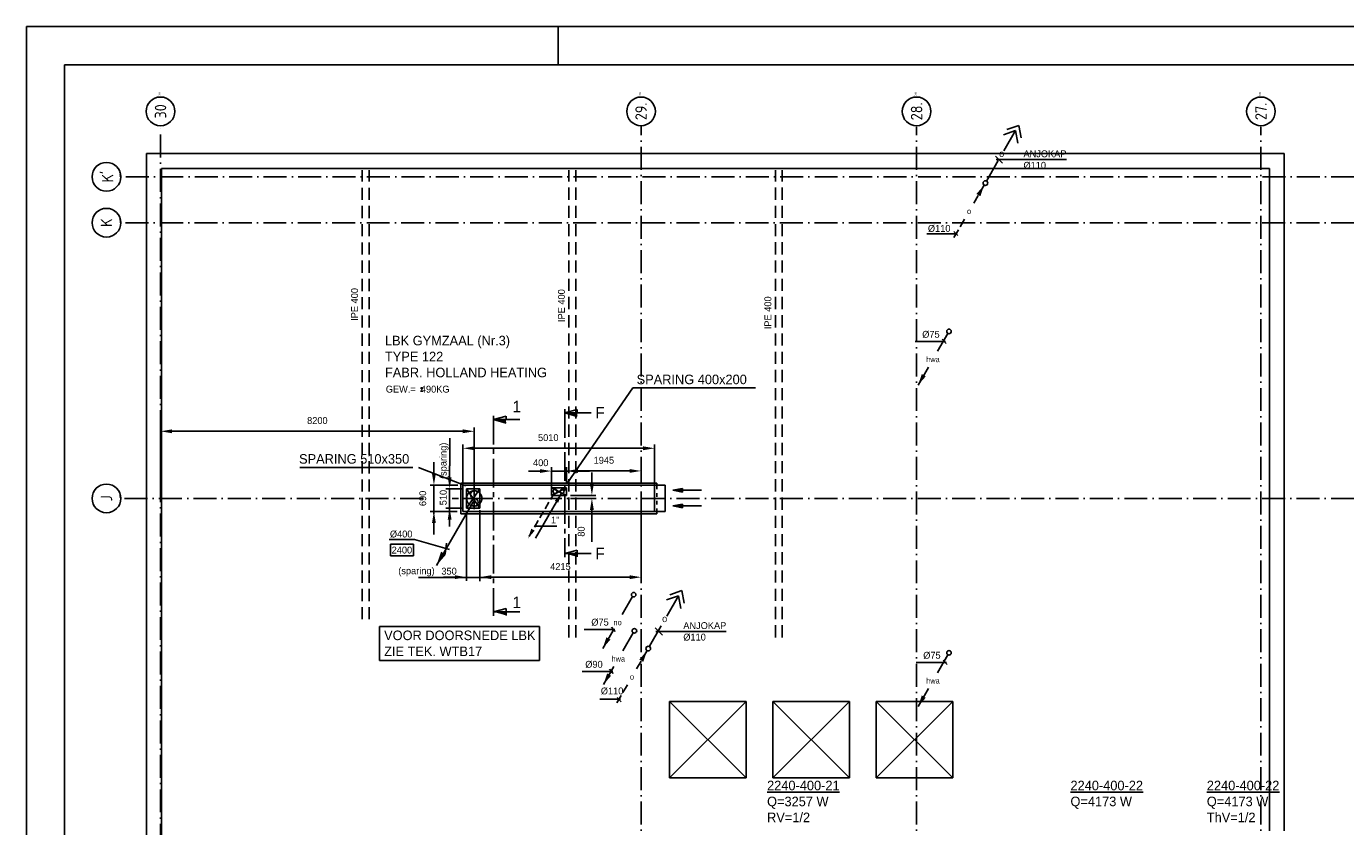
# Model space of a CAD drawing. Extents: x -1448 to 118900, y -195097 to 442500.
# Tile 42 of 103: x 0 to 34479, y 421602 to 442500. Entities that reach past the tile are written whole.
import ezdxf
from ezdxf.enums import TextEntityAlignment as Align

# ---------------------------------------------------------------- set-up
doc = ezdxf.new("R2010")
doc.units = 0
doc.header["$LTSCALE"] = 100
for name, pattern in [('CENTER2', [11.25, 7.5, -1.25, 1.25, -1.25]), ('CENTER4', [5, 3.125, -0.625, 0.625, -0.625]), ('DASHDOT', [9, 6, -1.5, 0, -1.5]), ('HIDDEN', [2, 1, -1]), ('HIDDEN2', [4.7625, 3.175, -1.5875])]:
    doc.linetypes.add(name, pattern=pattern)
doc.layers.get('0').update_dxf_attribs({"linetype": 'CONTINUOUS'})
doc.layers.get('DEFPOINTS').update_dxf_attribs({"linetype": 'CONTINUOUS'})
for name, color, linetype in [('00KAD025', 2, 'CONTINUOUS'), ('00KAD070', 5, 'CONTINUOUS'), ('AL$7----_STRAMIEN', 1, 'DASHDOT'), ('AL27----_DAKEN', 7, 'CONTINUOUS'), ('ALN-----_BLOCKNAAM', 2, 'CONTINUOUS'), ('BL$2----', 7, 'CONTINUOUS'), ('BOUW', 8, 'CONTINUOUS'), ('DOORSNEDE', 1, 'CONTINUOUS'), ('WI561---', 1, 'CONTINUOUS'), ('WL$1----', 4, 'CONTINUOUS'), ('WL5233--', 4, 'CONTINUOUS'), ('WL570---', 3, 'CONTINUOUS'), ('WL570---_HARTLIJN', 1, 'CONTINUOUS'), ('WL570---_RETOUR', 3, 'CONTINUOUS'), ('WL570---_TOEVOER', 3, 'CONTINUOUS'), ('WM570---', 1, 'CONTINUOUS')]:
    doc.layers.add(name, color=color, linetype=linetype)
doc.styles.add('BURO-018', font='BUROFONT.shx', dxfattribs={"height": 180})
doc.styles.add('BURO-025', font='BUROFONT.shx', dxfattribs={"height": 250})
doc.styles.add('BURO-050', font='BUROFONT.shx', dxfattribs={"height": 500})
doc.styles.get("Standard").update_dxf_attribs({"font": 'ISOCP'})
doc.dimstyles.new('CEES', dxfattribs={"dimscale": 100, "dimtxt": 3, "dimasz": 3, "dimexe": 1, "dimexo": 1, "dimgap": 1.5, "dimtad": 0, "dimdec": 0, "dimzin": 0, "dimtxsty": 'BURO-018', "dimcen": -3, "dimdle": 1.25, "dimclrd": 1, "dimclre": 1, "dimclrt": 1, "dimazin": 3, "dimtfac": 0.75, "dimtdec": 0, "dimtofl": 0, "dimtmove": 0, "dimatfit": 3, "dimtvp": 1.5, "dimtolj": 1, "dimtzin": 0})

# ---------------------------------------------------------------- blocks, each defined once
blk = doc.blocks.new('A0-HOR')
at = {"layer": '00KAD025', "linetype": 'CONTINUOUS'}
for p, q in [((1189, 841), (0, 841)), ((0, 841), (0, 0)), ((139, 831), (139, 841))]:
    blk.add_line(p, q, dxfattribs=at)
at = {"layer": '00KAD070', "linetype": 'CONTINUOUS'}
for p, q in [((1179, 831), (10, 831)), ((10, 831), (10, 10))]:
    blk.add_line(p, q, dxfattribs=at)
blk = doc.blocks.new('1011')
at = {"layer": 'AL$7----_STRAMIEN', "color": 7, "linetype": 'CONTINUOUS'}
blk.add_circle((-750, 0), 750, dxfattribs=at)
at = {"layer": 'ALN-----_BLOCKNAAM', "linetype": 'CONTINUOUS'}
blk.add_text('1011', height=100, dxfattribs=at).set_placement((0, 0))
blk = doc.blocks.new('1010')
at = {"layer": 'AL$7----_STRAMIEN', "color": 7, "linetype": 'CONTINUOUS'}
blk.add_circle((0, 750), 750, dxfattribs=at)
at = {"layer": 'ALN-----_BLOCKNAAM', "linetype": 'CONTINUOUS'}
blk.add_text('1010', height=100, dxfattribs=at).set_placement((0, 0))
blk = doc.blocks.new('LDV4123')
at = {"color": 0, "linetype": 'CONTINUOUS'}
for p, q in [((-1.56, -2.71), (-2.5, -4.33)), ((-0.25, -0.43), (-1.19, -2.06)), ((-5.44, -9.42), (-4.5, -7.79)), ((-6.75, -11.69), (-5.81, -10.07))]:
    blk.add_line(p, q, dxfattribs=at)
blk.add_lwpolyline([(-0.25, -0.43, 0, 1, 0), (-1.5, -2.6, 1, 1, 0)], format="xyseb", dxfattribs=at)
blk.add_circle((0, 0), 0.5, dxfattribs=at)
at = {"color": 0, "linetype": 'CONTINUOUS', "style": 'BURO-018'}
blk.add_attdef('LD_TEXT1', text='', height=1.8, dxfattribs=at).set_placement((-3.5, -6.06), align=Align.MIDDLE)
blk = doc.blocks.new('LU-ORND')
at = {"color": 0, "linetype": 'CONTINUOUS'}
for p, q in [((-3, 1.5), (-3, -1.5)), ((3, 1.5), (-3, 1.5)), ((3, -1.5), (3, 1.5)), ((-3, -1.5), (3, -1.5))]:
    blk.add_line(p, q, dxfattribs=at)
blk = doc.blocks.new('*U144', base_point=(12158, 72167))
at = {"color": 0, "linetype": 'CONTINUOUS'}
for p, q in [((11778, 72276), (11118, 72276)), ((11778, 72276), (12698, 72010)), ((12622, 72178), (12583, 71899))]:
    blk.add_line(p, q, dxfattribs=at)
at = {"layer": 'WM570---', "linetype": 'CONTINUOUS', "style": 'BURO-018'}
blk.add_text('%%c400', height=180, dxfattribs=at).set_placement((11728, 72326), align=Align.RIGHT)
blk = doc.blocks.new('LU-PIJL3')
at = {"color": 0, "linetype": 'CONTINUOUS'}
blk.add_line((10.12, 17.54), (0, 0), dxfattribs=at)
blk.add_lwpolyline([(0, 0, 0, 1.5, 0), (1.87, 3.25, 1.5, 1.5, 0)], format="xyseb", dxfattribs=at)
blk = doc.blocks.new('LDV2')
at = {"color": 0, "linetype": 'CONTINUOUS'}
for p, q in [((-0.25, -0.43), (-2.5, -4.33)), ((-4.5, -7.79), (-6.75, -11.69))]:
    blk.add_line(p, q, dxfattribs=at)
blk.add_lwpolyline([(-6.75, -11.69, 0, 1, 0), (-5.5, -9.53, 1, 1, 0)], format="xyseb", dxfattribs=at)
blk.add_circle((0, 0), 0.5, dxfattribs=at)
at = {"color": 0, "linetype": 'CONTINUOUS', "style": 'BURO-018'}
blk.add_attdef('LD_TEXT1', text='', height=1.8, dxfattribs=at).set_placement((-3.5, -6.06), align=Align.MIDDLE)
blk = doc.blocks.new('CVRINFO2')
at = {"color": 0, "linetype": 'CONTINUOUS', "style": 'BURO-025'}
for tag, p in [('CV_TEXT125', (0, 0)), ('CV_TEXT225', (0, -4.17)), ('CV_TEXT325', (0, -8.33)), ('CV_TEXT425', (0, -12.5))]:
    blk.add_attdef(tag, p, '', height=2.5, dxfattribs=at)
blk = doc.blocks.new('LU-PIJL7')
at = {"color": 0, "linetype": 'CONTINUOUS'}
for p, q in [((0, 0), (-15, 0)), ((-5, -1), (-5, 1)), ((-5, 1), (0, 0)), ((0, 0), (-5, -1))]:
    blk.add_line(p, q, dxfattribs=at)
blk.add_solid([(-5, 1), (-5, -1), (0, 0)], dxfattribs=at)
blk = doc.blocks.new('*D216')
at = {"color": 1, "linetype": 'BYBLOCK'}
for p, q in [((11410, 430535), (11410, 431582)), ((11710, 431482), (16120, 431482)), ((16420, 430535), (16420, 431582))]:
    blk.add_line(p, q, dxfattribs=at)
for points in [[(11710, 431532), (11710, 431432), (11410, 431482)], [(16120, 431532), (16120, 431432), (16420, 431482)]]:
    blk.add_solid(points, dxfattribs=at)
at = {"layer": 'DEFPOINTS', "color": 0, "linetype": 'BYBLOCK'}
for p in [(16420, 431482), (11410, 430435), (16420, 430435)]:
    blk.add_point(p, dxfattribs=at)
at = {"color": 1, "linetype": 'BYBLOCK', "insert": (13640, 431759), "char_height": 180, "attachment_point": 5, "style": 'BURO-018'}
blk.add_mtext('\\A1;5010', dxfattribs=at)
blk = doc.blocks.new('*D217')
at = {"color": 1, "linetype": 'BYBLOCK'}
for p, q in [((10651, 430818), (10651, 431118)), ((11273, 430518), (10551, 430518)), ((11259, 429828), (10551, 429828)), ((10651, 429528), (10651, 429228))]:
    blk.add_line(p, q, dxfattribs=at)
for points in [[(10601, 430818), (10701, 430818), (10651, 430518)], [(10601, 429528), (10701, 429528), (10651, 429828)]]:
    blk.add_solid(points, dxfattribs=at)
at = {"layer": 'DEFPOINTS', "color": 0, "linetype": 'BYBLOCK'}
for p in [(10651, 430518), (11373, 430518), (11359, 429828)]:
    blk.add_point(p, dxfattribs=at)
at = {"color": 1, "linetype": 'BYBLOCK', "insert": (10360, 430173), "char_height": 180, "attachment_point": 5, "rotation": 90, "style": 'BURO-018'}
blk.add_mtext('\\A1;690', dxfattribs=at)
blk = doc.blocks.new('*D218')
at = {"color": 1, "linetype": 'BYBLOCK'}
for p, q in [((3505, 430273), (3505, 432026)), ((11705, 430273), (11705, 432026)), ((3805, 431926), (11405, 431926))]:
    blk.add_line(p, q, dxfattribs=at)
for points in [[(3805, 431976), (3805, 431876), (3505, 431926)], [(11405, 431976), (11405, 431876), (11705, 431926)]]:
    blk.add_solid(points, dxfattribs=at)
at = {"layer": 'DEFPOINTS', "color": 0, "linetype": 'BYBLOCK'}
for p in [(11705, 431926), (3505, 430173), (11705, 430173)]:
    blk.add_point(p, dxfattribs=at)
at = {"color": 1, "linetype": 'BYBLOCK', "insert": (7605, 432205), "char_height": 180, "attachment_point": 5, "style": 'BURO-018'}
blk.add_mtext('\\A1;8200', dxfattribs=at)
blk = doc.blocks.new('*D219')
at = {"color": 1, "linetype": 'BYBLOCK'}
for p, q in [((14120, 430553), (14120, 430990)), ((16065, 430553), (16065, 430990)), ((14420, 430890), (15765, 430890))]:
    blk.add_line(p, q, dxfattribs=at)
for points in [[(14420, 430940), (14420, 430840), (14120, 430890)], [(15765, 430940), (15765, 430840), (16065, 430890)]]:
    blk.add_solid(points, dxfattribs=at)
at = {"layer": 'DEFPOINTS', "color": 0, "linetype": 'BYBLOCK'}
for p in [(16065, 430890), (14120, 430453), (16065, 430453)]:
    blk.add_point(p, dxfattribs=at)
at = {"color": 1, "linetype": 'BYBLOCK', "insert": (15093, 431168), "char_height": 180, "attachment_point": 5, "style": 'BURO-018'}
blk.add_mtext('\\A1;1945', dxfattribs=at)
blk = doc.blocks.new('*D220')
at = {"color": 1, "linetype": 'BYBLOCK'}
for p, q in [((11850, 429817), (11850, 428015)), ((16065, 429817), (16065, 428015)), ((12150, 428115), (15765, 428115))]:
    blk.add_line(p, q, dxfattribs=at)
for points in [[(12150, 428165), (12150, 428065), (11850, 428115)], [(15765, 428165), (15765, 428065), (16065, 428115)]]:
    blk.add_solid(points, dxfattribs=at)
at = {"layer": 'DEFPOINTS', "color": 0, "linetype": 'BYBLOCK'}
for p in [(11850, 429917), (16065, 429917), (16065, 428115)]:
    blk.add_point(p, dxfattribs=at)
at = {"color": 1, "linetype": 'BYBLOCK', "insert": (13958, 428392), "char_height": 180, "attachment_point": 5, "style": 'BURO-018'}
blk.add_mtext('\\A1;4215', dxfattribs=at)
blk = doc.blocks.new('LU-1-KU2')
at = {"color": 0, "linetype": 'HIDDEN2'}
for start, end in [(90, 270), (270, 90)]:
    blk.add_arc((0, 0), 0.5, start, end, dxfattribs=at)
at = {"color": 0, "linetype": 'CONTINUOUS'}
for centre, start, end in [((0, 0.25), 90, 270), ((0, -0.25), 270, 90)]:
    blk.add_arc(centre, 0.25, start, end, dxfattribs=at)
at = {"layer": 'WL570---_HARTLIJN', "linetype": 'CENTER4'}
for p, q in [((-0.7, 0), (0.7, 0)), ((0, 0.7), (0, -0.7))]:
    blk.add_line(p, q, dxfattribs=at)
blk = doc.blocks.new('*D221')
at = {"color": 1, "linetype": 'BYBLOCK'}
for p, q in [((14780, 430553), (14780, 430853)), ((14220, 430253), (14880, 430253)), ((14220, 430173), (14880, 430173)), ((14780, 429873), (14780, 429040))]:
    blk.add_line(p, q, dxfattribs=at)
for points in [[(14730, 430553), (14830, 430553), (14780, 430253)], [(14730, 429873), (14830, 429873), (14780, 430173)]]:
    blk.add_solid(points, dxfattribs=at)
at = {"layer": 'DEFPOINTS', "color": 0, "linetype": 'BYBLOCK'}
for p in [(14120, 430253), (14120, 430173), (14780, 430173)]:
    blk.add_point(p, dxfattribs=at)
at = {"color": 1, "linetype": 'BYBLOCK', "insert": (14501, 429307), "char_height": 180, "attachment_point": 5, "rotation": 90, "style": 'BURO-018'}
blk.add_mtext('\\A1;80', dxfattribs=at)

msp = doc.modelspace()

# ---------------------------------------------------------------- linework, layer by layer
at = {"color": 1, "linetype": 'BYBLOCK'}
for p, q in [((11062.1, 430727.1), (11062.1, 431027.1)), ((13420.4, 430887), (13120.4, 430887)), ((13720.4, 430452.7), (13720.4, 430987)), ((14120.4, 430611.2), (14120.4, 430987)), ((14420.4, 430887), (14720.4, 430887)), ((11400.4, 430427.1), (10962.1, 430427.1)), ((11062.1, 429440.5), (11062.1, 430420.8)), ((11400.4, 429917.1), (10962.1, 429917.1)), ((11500.4, 429809.9), (11500.4, 428016)), ((11850.4, 429865.1), (11850.4, 428016)), ((11200.4, 428116), (10900.4, 428116)), ((12150.4, 428116), (13110.3, 428116))]:
    msp.add_line(p, q, dxfattribs=at)
for points in [[(11012.1, 430727.1), (11112.1, 430727.1), (11062.1, 430427.1)], [(13420.4, 430937), (13420.4, 430837), (13720.4, 430887)], [(14420.4, 430937), (14420.4, 430837), (14120.4, 430887)], [(11012.1, 429617.1), (11112.1, 429617.1), (11062.1, 429917.1)], [(11200.4, 428166), (11200.4, 428066), (11500.4, 428116)], [(12150.4, 428166), (12150.4, 428066), (11850.4, 428116)]]:
    msp.add_solid(points, dxfattribs=at)
at = {"layer": 'AL$7----_STRAMIEN', "color": 1}
for p, q in [((3505.4, 402172.4), (3505.4, 439905.7)), ((16065.4, 371249), (16065.4, 439905.7)), ((84210.1, 438572.7), (2451.1, 438572.7))]:
    msp.add_line(p, q, dxfattribs=at)
for points in [[(23265.4, 371249), (23265.4, 439880.9)], [(32265.4, 371249), (32265.4, 439880.9)], [(86002.7, 437372.7), (2467.7, 437372.7)], [(10366.6, 430172.7), (2467.7, 430172.7)], [(86002.7, 430172.7), (11131, 430172.7)]]:
    msp.add_lwpolyline(points, dxfattribs=at)
at = {"layer": 'AL27----_DAKEN', "color": 8}
for p, q in [((3140.4, 404812.7), (3140.4, 439182.7)), ((3140.4, 439182.7), (32875.4, 439182.7)), ((32875.4, 439182.7), (32875.4, 421492.7)), ((3530.4, 405202.7), (3530.4, 438792.7)), ((3530.4, 438792.7), (32485.4, 438792.7)), ((32485.4, 438792.7), (32485.4, 421492.7)), ((16809.2, 422872.7), (18809.2, 424872.7)), ((16809.2, 424872.7), (18809.2, 422872.7)), ((16809.2, 422872.7), (16809.2, 424872.7)), ((16809.2, 424872.7), (18809.2, 424872.7)), ((18809.2, 424872.7), (18809.2, 422872.7)), ((19509.2, 424872.7), (21509.2, 422872.7)), ((19509.2, 422872.7), (21509.2, 424872.7)), ((19509.2, 422872.7), (19509.2, 424872.7)), ((19509.2, 424872.7), (21509.2, 424872.7)), ((21509.2, 424872.7), (21509.2, 422872.7)), ((22209.2, 424872.7), (24209.2, 422872.7)), ((22209.2, 422872.7), (24209.2, 424872.7)), ((22209.2, 422872.7), (22209.2, 424872.7)), ((22209.2, 424872.7), (24209.2, 424872.7)), ((24209.2, 424872.7), (24209.2, 422872.7)), ((18809.2, 422872.7), (16809.2, 422872.7)), ((21509.2, 422872.7), (19509.2, 422872.7)), ((24209.2, 422872.7), (22209.2, 422872.7))]:
    msp.add_line(p, q, dxfattribs=at)
at = {"layer": 'BL$2----', "color": 1}
for p, q in [((25326.2, 439113.9), (25513.4, 438926.8)), ((25341.8, 439020.3), (27182.8, 439020.3)), ((9231.7, 426824.8), (13413.1, 426824.8)), ((9231.7, 425941.9), (9231.7, 426824.8)), ((13413.1, 426824.8), (13413.1, 425941.9)), ((16435.3, 426791.8), (16622.5, 426604.7)), ((16450.9, 426698.2), (18291.9, 426698.2)), ((13413.1, 425941.9), (9231.7, 425941.9))]:
    msp.add_line(p, q, dxfattribs=at)
at = {"layer": 'DEFPOINTS', "color": 0, "linetype": 'BYBLOCK'}
for p in [(14120.4, 430887), (11500.4, 430427.1), (13720.4, 430352.7), (14120.4, 430511.2), (11850.4, 429965.1), (11062.1, 429917.1), (11500.4, 429917.1), (11500.4, 429909.9), (11850.4, 428116)]:
    msp.add_point(p, dxfattribs=at)
at = {"layer": 'DOORSNEDE', "color": 220, "linetype": 'CENTER2'}
for p, q in [((14072.2, 432505.5), (14072.2, 428635.5)), ((12212.7, 432332.9), (12212.7, 427108.8))]:
    msp.add_line(p, q, dxfattribs=at)
at = {"layer": 'DOORSNEDE', "color": 220}
for p, q in [((14072.2, 432404.9), (14397.3, 432495.2)), ((14072.2, 432404.9), (14758.5, 432404.9)), ((14072.2, 432404.9), (14397.3, 432314.6)), ((14398.3, 432398.8), (14398.3, 432492.2)), ((12212.7, 432232.3), (12537.8, 432322.6)), ((12212.7, 432232.3), (12537.8, 432142.1)), ((12212.7, 432232.3), (12899.1, 432232.3)), ((12538.9, 432226.2), (12538.9, 432319.7)), ((14072.2, 428735.1), (14397.3, 428825.3)), ((14072.2, 428735.1), (14758.5, 428735.1)), ((14397.3, 428644.8), (14397.3, 428825.3)), ((12212.7, 427208.4), (12537.8, 427298.7)), ((12212.7, 427208.4), (12899.1, 427208.4)), ((12537.8, 427118.1), (12537.8, 427298.7))]:
    msp.add_line(p, q, dxfattribs=at)
for points in [[(14397.3, 432314.6), (14397.3, 432404.9), (14072.2, 432404.9)], [(12537.8, 432142.1), (12537.8, 432232.3), (12212.7, 432232.3)], [(14397.3, 428644.8), (14397.3, 428735.1), (14072.2, 428735.1)], [(12537.8, 427118.1), (12537.8, 427208.4), (12212.7, 427208.4)]]:
    msp.add_solid(points, dxfattribs=at)
at = {"layer": 'WL$1----', "color": 3}
for p, q in [((16475.4, 430572.7), (11355.4, 430572.7)), ((11355.4, 430572.7), (11355.4, 429772.7)), ((16695.4, 430517.7), (11410.4, 430517.7)), ((11410.4, 430517.7), (11410.4, 429827.7)), ((16420.4, 429827.7), (16420.4, 430517.7)), ((16475.4, 430517.1), (16475.4, 430572.7)), ((16695.4, 429827.7), (16695.4, 430517.7)), ((11355.4, 429772.7), (16475.4, 429772.7)), ((11410.4, 429827.7), (16695.4, 429827.7))]:
    msp.add_line(p, q, dxfattribs=at)
at = {"layer": 'WL5233--', "color": 2}
for p, q in [((25538.6, 439671), (25854.4, 439777.6)), ((25549.5, 439250), (25854.4, 439777.6)), ((25624, 439807.5), (25939.7, 439914.1)), ((25914.4, 439449.9), (25854.4, 439777.6)), ((25999.8, 439586.3), (25939.7, 439914.1)), ((25094.3, 438461.9), (25402.4, 438995.3)), ((13304.1, 429131), (13986.6, 430313.1)), ((13792.5, 430311.2), (13694, 430140.7)), ((13654.7, 430072.5), (13556.2, 429902)), ((13516.9, 429833.8), (13418.4, 429663.3)), ((13241.2, 429356.4), (13142.8, 429185.9)), ((13379, 429595.1), (13280.6, 429424.6)), ((16729.5, 427522.5), (17045.3, 427629.1)), ((16740.4, 427101.4), (17045.3, 427629.1)), ((16814.9, 427658.9), (17130.6, 427765.5)), ((17105.3, 427301.3), (17045.3, 427629.1)), ((17190.7, 427437.8), (17130.6, 427765.5)), ((16285.2, 426313.3), (16593.3, 426846.7))]:
    msp.add_line(p, q, dxfattribs=at)
for points in [[(13986.6, 430313.1, 0, 105, 0), (13855.4, 430085.8, 105, 105, 0)], [(13110, 429129, 0, 105, 0), (13241.2, 429356.4, 105, 105, 0)]]:
    msp.add_lwpolyline(points, format="xyseb", dxfattribs=at)
for centre in [(13818.7, 430356.6), (14001.7, 430358.6)]:
    msp.add_circle(centre, 52.5, dxfattribs=at)
at = {"layer": 'WL570---', "color": 3}
for p, q in [((11500.4, 430427.1), (11500.4, 429917.1)), ((11500.4, 430427.1), (11850.4, 430427.1)), ((11850.4, 430427.1), (11500.4, 429917.1)), ((11500.4, 430427.1), (11850.4, 429917.1)), ((11850.4, 430427.1), (11850.4, 429917.1)), ((14120.4, 430452.7), (13720.4, 430252.7)), ((14120.4, 430252.7), (13720.4, 430452.7)), ((11500.4, 429917.1), (11850.4, 429917.1))]:
    msp.add_line(p, q, dxfattribs=at)
at = {"layer": 'WL570---', "color": 1}
msp.add_line((13268.8, 429452.1), (13866.1, 429450.5), dxfattribs=at)
at = {"layer": 'WL570---_HARTLIJN', "color": 1, "linetype": 'CONTINUOUS'}
for p, q in [((24330.4, 437084.9), (23536.9, 437084.9)), ((24243.7, 437146.9), (24342.8, 437035.4)), ((24024.7, 434267), (23231.2, 434267)), ((23937.9, 434329), (24037.1, 434217.4)), ((15375.6, 426748.6), (14582.1, 426748.6)), ((15288.8, 426810.6), (15388, 426699)), ((24050.9, 425884.1), (23257.4, 425884.1)), ((23964.1, 425946.1), (24063.3, 425834.5)), ((15323.2, 425648.3), (14529.7, 425648.3)), ((15236.4, 425710.3), (15335.6, 425598.8)), ((15531.1, 424925.9), (14985.6, 424925.9)), ((15444.3, 424975.5), (15543.5, 424863.9))]:
    msp.add_line(p, q, dxfattribs=at)
at = {"layer": 'WL570---_RETOUR', "color": 8, "linetype": 'HIDDEN2'}
for p, q in [((8775.4, 427016.3), (8775.4, 438747.6)), ((8955.4, 427016.3), (8955.4, 438747.6)), ((14176.1, 426543.7), (14176.1, 438747.6)), ((14356.1, 426543.7), (14356.1, 438747.6)), ((19575.4, 426543.7), (19575.4, 438747.6)), ((19755.4, 426543.7), (19755.4, 438747.6))]:
    msp.add_line(p, q, dxfattribs=at)
at = {"layer": 'WL570---_RETOUR', "color": 1}
for p, q in [((10334.5, 433079), (10334.5, 433017.3)), ((15850, 433063.9), (14144.7, 430579.1)), ((19053.5, 433063.9), (15850, 433063.9)), ((10301.9, 432975.9), (10370.9, 432975.9)), ((10303.8, 433047.9), (10369.2, 433047.9)), ((11068.9, 431022.7), (11068.9, 431749.6)), ((10096.1, 430977.2), (7145.8, 430977.4)), ((11489.2, 430499.3), (10246.1, 430977.2)), ((13720.4, 430887), (14159.8, 430887)), ((10650.7, 430517.7), (10650.7, 429760.3)), ((12123.9, 428104.5), (10247.3, 428104.5))]:
    msp.add_line(p, q, dxfattribs=at)
at = {"layer": 'WL570---_RETOUR', "color": 3}
for p, q in [((11355.4, 430572.7), (16475.4, 430572.7)), ((11355.4, 429772.7), (11355.4, 430572.7)), ((13720.4, 430452.7), (13720.4, 430252.7)), ((13720.4, 430452.7), (14120.4, 430452.7)), ((14120.4, 430452.7), (14120.4, 430252.7)), ((16475.4, 430572.7), (16475.4, 430519.9)), ((13720.4, 430252.7), (14120.4, 430252.7)), ((16475.4, 429772.7), (11355.4, 429772.7)), ((16475.4, 429823.7), (16475.4, 429772.7))]:
    msp.add_line(p, q, dxfattribs=at)
at = {"layer": 'WL570---_RETOUR', "color": 1, "linetype": 'HIDDEN'}
msp.add_line((16475.4, 430512.6), (16475.4, 429831), dxfattribs=at)

# ---------------------------------------------------------------- block references
at = {"layer": 'AL$7----_STRAMIEN'}
ref = msp.add_blockref('1011', (3505.4, 440655.7), dxfattribs=dict(at, xscale=0.5, yscale=0.5, zscale=0.5, rotation=90))
ref.add_attrib('STR-NAAM', '30', dxfattribs={"color": 3, "linetype": 'CONTINUOUS', "height": 300, "rotation": 90}).set_placement((3505.4, 440280.7), align=Align.MIDDLE)
ref = msp.add_blockref('1011', (16065.4, 440655.7), dxfattribs=dict(at, xscale=0.5, yscale=0.5, zscale=0.5, rotation=90))
ref.add_attrib('STR-NAAM', '29.', dxfattribs={"color": 3, "linetype": 'CONTINUOUS', "height": 300, "rotation": 90}).set_placement((16065.4, 440280.7), align=Align.MIDDLE)
ref = msp.add_blockref('1011', (23265.4, 440655.7), dxfattribs=dict(at, xscale=0.5, yscale=0.5, zscale=0.5, rotation=90))
ref.add_attrib('STR-NAAM', '28.', dxfattribs={"color": 3, "linetype": 'CONTINUOUS', "height": 300, "rotation": 90}).set_placement((23265.4, 440280.7), align=Align.MIDDLE)
ref = msp.add_blockref('1011', (32265.4, 440655.7), dxfattribs=dict(at, xscale=0.5, yscale=0.5, zscale=0.5, rotation=90))
ref.add_attrib('STR-NAAM', '27.', dxfattribs={"color": 3, "linetype": 'CONTINUOUS', "height": 300, "rotation": 90}).set_placement((32265.4, 440280.7), align=Align.MIDDLE)
ref = msp.add_blockref('1010', (2467.7, 438572.7), dxfattribs=dict(at, xscale=0.5, yscale=0.5, zscale=0.5, rotation=90))
ref.add_attrib('STR-NAAM', "K'", dxfattribs={"color": 3, "linetype": 'CONTINUOUS', "height": 300, "rotation": 90}).set_placement((2092.7, 438572.7), align=Align.MIDDLE)
ref = msp.add_blockref('1010', (2467.7, 437372.7), dxfattribs=dict(at, xscale=0.5, yscale=0.5, zscale=0.5, rotation=90))
ref.add_attrib('STR-NAAM', 'K', dxfattribs={"color": 3, "linetype": 'CONTINUOUS', "height": 300, "rotation": 90}).set_placement((2092.7, 437372.7), align=Align.MIDDLE)
ref = msp.add_blockref('1010', (2467.7, 430172.7), dxfattribs=dict(at, xscale=0.5, yscale=0.5, zscale=0.5, rotation=90))
ref.add_attrib('STR-NAAM', 'J', dxfattribs={"color": 3, "linetype": 'CONTINUOUS', "height": 300, "rotation": 90}).set_placement((2092.7, 430172.7), align=Align.MIDDLE)
at = {"layer": 'BL$2----', "xscale": 100, "yscale": 100, "zscale": 100}
msp.add_blockref('A0-HOR', (0, 358400.2), dxfattribs=at)
at = {"layer": 'WI561---'}
ref = msp.add_blockref('CVRINFO2', (19358.4, 422549.9), dxfattribs=dict(at, xscale=100, yscale=100, zscale=100))
ref.add_attrib('CV_TEXT125', '%%u2240-400-21', (19358.4, 422549.9), dxfattribs={"layer": '0', "color": 2, "linetype": 'CONTINUOUS', "height": 250, "style": 'BURO-025'})
ref.add_attrib('CV_TEXT225', 'Q=3257 W', (19358.4, 422133.3), dxfattribs={"layer": '0', "color": 2, "linetype": 'CONTINUOUS', "height": 250, "style": 'BURO-025'})
ref.add_attrib('CV_TEXT325', 'RV=1/2', (19358.4, 421716.6), dxfattribs={"layer": '0', "color": 2, "linetype": 'CONTINUOUS', "height": 250, "style": 'BURO-025'})
ref = msp.add_blockref('CVRINFO2', (27287.9, 422549.9), dxfattribs=dict(at, xscale=100, yscale=100, zscale=100))
ref.add_attrib('CV_TEXT125', '%%u2240-400-22', (27287.9, 422549.9), dxfattribs={"layer": '0', "color": 2, "linetype": 'CONTINUOUS', "height": 250, "style": 'BURO-025'})
ref.add_attrib('CV_TEXT225', 'Q=4173 W', (27287.9, 422133.3), dxfattribs={"layer": '0', "color": 2, "linetype": 'CONTINUOUS', "height": 250, "style": 'BURO-025'})
ref = msp.add_blockref('CVRINFO2', (30851.5, 422549.9), dxfattribs=dict(at, xscale=100, yscale=100, zscale=100))
ref.add_attrib('CV_TEXT125', '%%u2240-400-22', (30851.5, 422549.9), dxfattribs={"layer": '0', "color": 2, "linetype": 'CONTINUOUS', "height": 250, "style": 'BURO-025'})
ref.add_attrib('CV_TEXT225', 'Q=4173 W', (30851.5, 422133.3), dxfattribs={"layer": '0', "color": 2, "linetype": 'CONTINUOUS', "height": 250, "style": 'BURO-025'})
ref.add_attrib('CV_TEXT325', 'ThV=1/2', (30851.5, 421716.6), dxfattribs={"layer": '0', "color": 2, "linetype": 'CONTINUOUS', "height": 250, "style": 'BURO-025'})
at = {"layer": 'WL$1----', "color": 2}
ref = msp.add_blockref('LDV2', (24114, 434533.9), dxfattribs=dict(at, xscale=120, yscale=120, zscale=120))
ref.add_attrib('LD_TEXT1', 'hwa', dxfattribs={"layer": '0', "color": 1, "linetype": 'CONTINUOUS', "height": 144, "style": 'BURO-018'}).set_placement((23694, 433806.5), align=Align.MIDDLE)
ref = msp.add_blockref('LDV2', (15872.5, 427659.7), dxfattribs=dict(at, xscale=120, yscale=120, zscale=120))
ref.add_attrib('LD_TEXT1', 'no', dxfattribs={"layer": '0', "color": 1, "linetype": 'CONTINUOUS', "height": 144, "style": 'BURO-018'}).set_placement((15452.5, 426932.3), align=Align.MIDDLE)
ref = msp.add_blockref('LDV2', (15890.2, 426714.3), dxfattribs=dict(at, xscale=120, yscale=120, zscale=120))
ref.add_attrib('LD_TEXT1', 'hwa', dxfattribs={"layer": '0', "color": 1, "linetype": 'CONTINUOUS', "height": 144, "style": 'BURO-018'}).set_placement((15470.2, 425986.8), align=Align.MIDDLE)
ref = msp.add_blockref('LDV2', (24114, 426140.6), dxfattribs=dict(at, xscale=120, yscale=120, zscale=120))
ref.add_attrib('LD_TEXT1', 'hwa', dxfattribs={"layer": '0', "color": 1, "linetype": 'CONTINUOUS', "height": 144, "style": 'BURO-018'}).set_placement((23694, 425413.1), align=Align.MIDDLE)
at = {"layer": 'WL5233--', "color": 2}
ref = msp.add_blockref('LDV4123', (25063.9, 438409.3), dxfattribs=dict(at, xscale=121.5, yscale=121.5, zscale=121.5))
ref.add_attrib('LD_TEXT1', 'o', dxfattribs={"layer": '0', "color": 1, "linetype": 'CONTINUOUS', "height": 145.8, "style": 'BURO-018'}).set_placement((24638.7, 437672.7), align=Align.MIDDLE)
ref = msp.add_blockref('LDV4123', (16253.2, 426250.6), dxfattribs=dict(at, xscale=121.5, yscale=121.5, zscale=121.5))
ref.add_attrib('LD_TEXT1', 'o', dxfattribs={"layer": '0', "color": 1, "linetype": 'CONTINUOUS', "height": 145.8, "style": 'BURO-018'}).set_placement((15828, 425514.1), align=Align.MIDDLE)
at = {"layer": 'WL570---_HARTLIJN', "color": 1, "linetype": 'CONTINUOUS', "xscale": 50, "yscale": 50, "zscale": 50, "rotation": 180}
for p in [(16894.6, 430385.9), (16894.6, 429975.8)]:
    msp.add_blockref('LU-PIJL7', p, dxfattribs=at)
at = {"layer": 'WL570---_TOEVOER', "color": 1, "linetype": 'CONTINUOUS', "xscale": 400, "yscale": 400, "zscale": 400}
msp.add_blockref('LU-1-KU2', (11705.4, 430172.7), dxfattribs=at)
at = {"layer": 'WL570---_TOEVOER', "color": 3, "xscale": 100, "yscale": 100, "zscale": 100}
msp.add_blockref('LU-PIJL3', (10715.8, 428419), dxfattribs=at)
at = {"layer": 'WM570---', "color": 1}
msp.add_blockref('*U144', (10519.7, 428993.8), dxfattribs=at)
ref = msp.add_blockref('LU-ORND', (9814.5, 428824), dxfattribs=dict(at, xscale=100, yscale=100, zscale=100))
ref.add_attrib('LU_TEXT1', '2400', dxfattribs={"layer": '0', "color": 1, "linetype": 'CONTINUOUS', "height": 180, "style": 'BURO-018'}).set_placement((9814.5, 428824), align=Align.MIDDLE)

# ---------------------------------------------------------------- texts
at = {"color": 1, "linetype": 'BYBLOCK', "insert": (13442.2, 431104.1), "char_height": 180, "attachment_point": 5, "style": 'BURO-018'}
msp.add_mtext('\\A1;400', dxfattribs=at)
at = {"color": 1, "linetype": 'BYBLOCK', "insert": (10895.2, 430194.6), "char_height": 180, "attachment_point": 5, "rotation": 90, "style": 'BURO-018'}
msp.add_mtext('\\A1;510', dxfattribs=at)
at = {"layer": 'BL$2----', "color": 1, "style": 'BURO-018'}
for s, p in [('ANJOKAP', (26059.5, 439082.7)), ('%%C110', (26059.5, 438782.7)), ('ANJOKAP', (17168.6, 426760.6)), ('%%C110', (17168.6, 426460.6))]:
    msp.add_text(s, height=180, dxfattribs=at).set_placement(p)
at = {"layer": 'BL$2----', "color": 2, "style": 'BURO-025'}
for s, p in [('VOOR DOORSNEDE LBK', (9349.5, 426471.6)), ('ZIE TEK. WTB17', (9349.5, 426055))]:
    msp.add_text(s, height=250, dxfattribs=at).set_placement(p)
at = {"layer": 'BOUW', "color": 1, "style": 'BURO-018'}
for p in [(8666.2, 434810.7), (14073.6, 434779.6), (19468.9, 434592.8)]:
    msp.add_text('IPE 400', height=180, rotation=90, dxfattribs=at).set_placement(p)
at = {"layer": 'DOORSNEDE', "color": 2, "style": 'BURO-050'}
for s, p in [('1', (12703.2, 432421.5)), ('F', (14868.2, 432262.2)), ('F', (14868.2, 428582.6)), ('1', (12703.2, 427308.2))]:
    msp.add_text(s, height=300, dxfattribs=at).set_placement(p)
at = {"layer": 'WL$1----', "color": 1, "style": 'BURO-018'}
for p in [(25423.4, 439091.1), (16614.3, 426942.5)]:
    msp.add_text('o', height=180, dxfattribs=at).set_placement(p)
at = {"layer": 'WL570---', "color": 1, "style": 'BURO-018'}
for s, p in [('1"', (13711.9, 429519)), ('350', (10845.8, 428181.6))]:
    msp.add_text(s, height=180, dxfattribs=at).set_placement(p)
at = {"layer": 'WL570---_HARTLIJN', "color": 1, "linetype": 'CENTER4', "style": 'BURO-018'}
for s, p in [('%%c110', (23561.7, 437134.5)), ('%%c75', (23413.2, 434369)), ('%%c75', (14764.2, 426850.6)), ('%%c75', (23439.4, 425986.1)), ('%%c90', (14606.9, 425750.3)), ('%%c110', (15013.2, 425054.1))]:
    msp.add_text(s, height=180, dxfattribs=at).set_placement(p)
at = {"layer": 'WL570---_RETOUR', "color": 2, "style": 'BURO-025'}
for s, p in [('LBK GYMZAAL (Nr.3)', (9371.3, 434170)), ('TYPE 122', (9371.3, 433753.3)), ('FABR. HOLLAND HEATING', (9371.3, 433336.7)), ('SPARING 400x200', (15948.8, 433155.5)), ('SPARING 510x350', (7126.6, 431079.7))]:
    msp.add_text(s, height=250, dxfattribs=at).set_placement(p)
at = {"layer": 'WL570---_RETOUR', "color": 1, "style": 'BURO-018'}
for s, p in [('GEW.=  490KG', (9393.9, 432936.4)), ('(sparing)', (9719.9, 428193.5))]:
    msp.add_text(s, height=180, dxfattribs=at).set_placement(p)
msp.add_text('(sparing)', height=180, rotation=90, dxfattribs=at).set_placement((10981, 430679.6))

# ---------------------------------------------------------------- dimensions: what is measured, and where the dimension line sits
at = {"layer": 'WL570---', "color": 3}
for base, p1, p2, picture, middle in [((11705.4, 431925.8), (3505.4, 430172.7), (11705.4, 430172.7), '*D218', (7605.4, 432205.1)), ((16065.4, 430890.2), (14120.4, 430452.7), (16065.4, 430452.7), '*D219', (15092.9, 431167.5)), ((16065.4, 428114.9), (11850.4, 429917.1), (16065.4, 429917.1), '*D220', (13957.9, 428392.2))]:
    dim = msp.add_linear_dim(base=base, p1=p1, p2=p2, dimstyle='CEES', dxfattribs=at)
    dim.commit()
    dim.dimension.update_dxf_attribs({"geometry": picture, "text_midpoint": middle})
at = {"layer": 'WL570---_RETOUR'}
dim = msp.add_linear_dim(base=(16420.4, 431481.7), p1=(11410.4, 430434.6), p2=(16420.4, 430434.6), dimstyle='CEES', dxfattribs=at)
dim.commit()
dim.dimension.update_dxf_attribs({"geometry": '*D216', "text_midpoint": (13640.3, 431481.7), "dimtype": 160})
dim = msp.add_linear_dim(base=(10650.7, 430517.7), p1=(11359.4, 429827.7), p2=(11373.2, 430517.7), angle=90, dimstyle='CEES', dxfattribs=at)
dim.commit()
dim.dimension.update_dxf_attribs({"geometry": '*D217', "text_midpoint": (10650.7, 430172.7), "dimtype": 160})
at = {"layer": 'WL570---_TOEVOER', "color": 3}
dim = msp.add_linear_dim(base=(14779.9, 430172.7), p1=(14120.4, 430252.7), p2=(14120.4, 430172.7), angle=90, dimstyle='CEES', dxfattribs=at)
dim.commit()
dim.dimension.update_dxf_attribs({"geometry": '*D221', "text_midpoint": (14500.6, 429306.6)})

doc.saveas('drawing.dxf')
